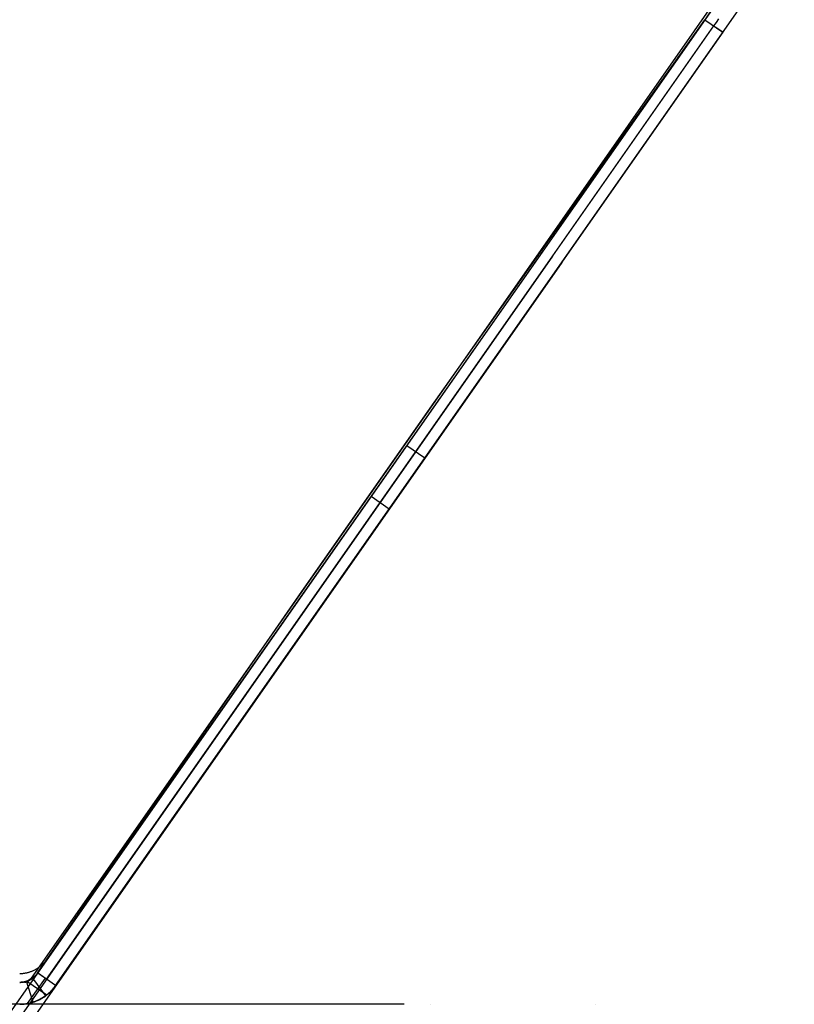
# Model space of a CAD drawing. Header units: millimetres. Extents: x -445 to 455, y -100 to 117.
# Tile 11 of 13: x 401 to 454, y -100 to -33. Entities that reach past the tile are written whole.
import ezdxf

# ---------------------------------------------------------------- set-up
doc = ezdxf.new("R2010")
doc.units = ezdxf.units.MM
doc.header["$MEASUREMENT"] = 0
doc.layers.add('Predefinito', color=5, linetype='Continuous')

# ---------------------------------------------------------------- blocks, each defined once
blk = doc.blocks.new('(#4957) MENSOLA_INTELIGENTE')
at = {"layer": 'Predefinito', "extrusion": (0.819152, 0, 0.573576)}
blk.add_lwpolyline([(133.747, -575.91), (133.565, -575.677), (133.39, -575.441), (133.222, -575.204), (133.06, -574.964), (132.904, -574.721), (132.755, -574.477), (132.611, -574.23), (132.474, -573.982), (132.343, -573.731), (132.218, -573.478), (132.1, -573.222), (131.987, -572.965), (131.88, -572.706), (131.779, -572.445), (131.684, -572.181), (131.595, -571.916), (131.512, -571.648), (131.434, -571.379), (131.362, -571.107), (131.295, -570.834), (131.235, -570.558), (131.179, -570.281), (131.129, -570.002), (131.085, -569.721), (131.046, -569.438), (131.013, -569.153), (130.984, -568.866), (130.961, -568.577), (130.943, -568.287), (130.931, -567.995), (130.921, -567.405)], dxfattribs=at)
at = {"layer": 'Predefinito'}
for points in [[(872.621, 130.921), (27.379, 130.921)], [(846.656, 130.921), (822.716, 130.921)], [(846.656, 129.421), (846.656, 130.921)], [(847.066, 129.421), (847.066, 130.921)], [(856.339, 130.921), (856.339, 129.421)], [(865.612, 129.421), (865.612, 130.921)], [(869.996, 130.921), (869.996, 129.421)], [(874.38, 130.921), (874.38, 129.421)], [(885.667, 130.921), (885.667, 129.421)], [(846.656, 130.171), (822.716, 130.171)], [(872.621, 129.421), (27.379, 129.421)], [(846.656, 129.421), (822.716, 129.421)]]:
    blk.add_lwpolyline(points, dxfattribs=at)
at = {"layer": 'Predefinito', "extrusion": (0, 1, 0)}
for points in [[(-847.565, -2.14), (-847.535, -2.098), (-847.503, -2.057), (-847.47, -2.018), (-847.436, -1.98), (-847.4, -1.943), (-847.363, -1.907), (-847.325, -1.872), (-847.286, -1.839), (-847.246, -1.807), (-847.204, -1.777), (-847.162, -1.748), (-847.118, -1.72), (-847.074, -1.694), (-847.029, -1.669), (-846.983, -1.647), (-846.936, -1.625), (-846.889, -1.605), (-846.841, -1.587), (-846.792, -1.571), (-846.743, -1.556), (-846.693, -1.543), (-846.643, -1.532), (-846.592, -1.522), (-846.541, -1.514), (-846.49, -1.508), (-846.439, -1.504), (-846.388, -1.501), (-846.336, -1.5)], [(-848.794, -1.279), (-848.733, -1.196), (-848.67, -1.115), (-848.604, -1.036), (-848.535, -0.959), (-848.464, -0.885), (-848.391, -0.814), (-848.314, -0.744), (-848.236, -0.678), (-848.155, -0.614), (-848.072, -0.553), (-847.987, -0.495), (-847.901, -0.44), (-847.812, -0.388), (-847.722, -0.339), (-847.63, -0.293), (-847.536, -0.25), (-847.441, -0.211), (-847.345, -0.175), (-847.247, -0.142), (-847.149, -0.112), (-847.049, -0.086), (-846.949, -0.063), (-846.848, -0.044), (-846.746, -0.028), (-846.644, -0.016), (-846.542, -0.007), (-846.439, -0.002), (-846.336, 0)], [(-848.794, -1.279), (-848.743, -1.209), (-848.69, -1.139), (-848.634, -1.071), (-848.576, -1.004), (-848.516, -0.939), (-848.454, -0.875), (-848.389, -0.812), (-848.322, -0.751), (-848.253, -0.693), (-848.183, -0.636), (-848.11, -0.581), (-848.036, -0.528), (-847.959, -0.477), (-847.882, -0.429), (-847.802, -0.383), (-847.722, -0.339), (-847.64, -0.298), (-847.556, -0.259), (-847.472, -0.223), (-847.387, -0.19), (-847.301, -0.159), (-847.214, -0.131), (-847.127, -0.106), (-847.039, -0.083), (-846.951, -0.064), (-846.863, -0.047), (-846.775, -0.032), (-846.686, -0.02), (-846.598, -0.011), (-846.511, -0.005), (-846.423, -0.001), (-846.336, 0)], [(-846.656, -1.51), (-846.616, -1.505), (-846.576, -1.501), (-846.536, -1.498), (-846.496, -1.497), (-846.456, -1.496), (-846.416, -1.496), (-846.376, -1.498), (-846.336, -1.5)], [(-847.066, -1.723), (-847.057, -1.711), (-847.049, -1.7), (-847.039, -1.689), (-847.03, -1.677), (-847.02, -1.666), (-847.009, -1.656), (-846.998, -1.645), (-846.987, -1.635), (-846.976, -1.625), (-846.964, -1.616), (-846.952, -1.607), (-846.94, -1.598), (-846.927, -1.589), (-846.914, -1.581), (-846.901, -1.574), (-846.887, -1.566), (-846.874, -1.56), (-846.86, -1.553), (-846.846, -1.547), (-846.831, -1.542), (-846.817, -1.537), (-846.803, -1.532), (-846.788, -1.528), (-846.774, -1.524), (-846.759, -1.521), (-846.744, -1.518), (-846.729, -1.515), (-846.715, -1.513), (-846.7, -1.512), (-846.685, -1.511), (-846.671, -1.51), (-846.656, -1.51)], [(-847.066, -1.723), (-847.056, -1.709), (-847.045, -1.696), (-847.034, -1.683), (-847.023, -1.67), (-847.011, -1.658), (-846.999, -1.646), (-846.986, -1.634), (-846.973, -1.623), (-846.96, -1.612), (-846.946, -1.602), (-846.932, -1.593), (-846.917, -1.583), (-846.902, -1.575), (-846.887, -1.566), (-846.872, -1.559), (-846.856, -1.552), (-846.84, -1.545), (-846.824, -1.539), (-846.808, -1.534), (-846.792, -1.529), (-846.775, -1.524), (-846.759, -1.521), (-846.742, -1.517), (-846.725, -1.515), (-846.708, -1.513), (-846.691, -1.511), (-846.674, -1.51), (-846.656, -1.51)], [(-847.066, -1.723), (-847.042, -1.706), (-847.018, -1.689), (-846.993, -1.673), (-846.968, -1.657), (-846.943, -1.642), (-846.918, -1.627), (-846.892, -1.613), (-846.867, -1.6), (-846.841, -1.586), (-846.815, -1.574), (-846.789, -1.562), (-846.762, -1.55), (-846.736, -1.539), (-846.71, -1.529), (-846.683, -1.519), (-846.656, -1.51)], [(-846.831, -1.584), (-848.184, -0.636)], [(-848.068, -1.788), (-846.847, -0.044)], [(-865.612, -28.21), (-847.066, -1.723)], [(-847.565, -2.14), (-847.541, -2.109), (-847.516, -2.078), (-847.489, -2.048), (-847.462, -2.019), (-847.434, -1.99), (-847.405, -1.962), (-847.375, -1.934), (-847.344, -1.908), (-847.312, -1.882), (-847.279, -1.856), (-847.245, -1.832), (-847.211, -1.808), (-847.176, -1.786), (-847.14, -1.764), (-847.103, -1.743), (-847.066, -1.723)], [(-893.17, -67.27), (-847.565, -2.14)], [(-848.794, -1.279), (-847.565, -2.14)], [(-847.565, -2.14), (-865.612, -28.21)], [(-848.179, -1.709), (-893.784, -66.839)], [(-894.398, -66.409), (-848.794, -1.279)], [(-894.398, -66.409), (-848.794, -1.279)], [(-874.38, -40.732), (-865.612, -28.21)], [(-874.38, -40.732), (-865.612, -28.21)], [(-865.612, -28.21), (-874.38, -40.732)], [(-870.367, -34.705), (-871.596, -33.844)], [(-896.953, -72.97), (-874.38, -40.732)], [(-874.38, -40.732), (-893.17, -67.27)], [(-896.953, -72.97), (-893.17, -67.27)], [(-893.17, -67.27), (-894.398, -66.409)], [(-893.17, -67.27), (-894.398, -66.409)], [(-894.398, -66.409), (-893.923, -66.742)], [(-846.656, -1.51), (-846.674, -1.51), (-846.691, -1.511), (-846.708, -1.513), (-846.725, -1.515), (-846.742, -1.517), (-846.759, -1.521), (-846.775, -1.524), (-846.792, -1.529), (-846.808, -1.534), (-846.824, -1.539), (-846.84, -1.545), (-846.856, -1.552), (-846.872, -1.559), (-846.887, -1.566), (-846.902, -1.575), (-846.917, -1.583), (-846.932, -1.593), (-846.946, -1.602), (-846.96, -1.612), (-846.973, -1.623), (-846.986, -1.634), (-846.999, -1.646), (-847.011, -1.658), (-847.023, -1.67), (-847.034, -1.683), (-847.045, -1.696), (-847.056, -1.709), (-847.066, -1.723)], [(-865.612, -28.21), (-847.066, -1.723)], [(-874.38, -40.732), (-865.612, -28.21)], [(-896.953, -72.97), (-874.38, -40.732)], [(-847.066, -1.723), (-847.057, -1.711), (-847.049, -1.7), (-847.039, -1.689), (-847.03, -1.677), (-847.02, -1.666), (-847.009, -1.656), (-846.998, -1.645), (-846.987, -1.635), (-846.976, -1.625), (-846.964, -1.616), (-846.952, -1.607), (-846.94, -1.598), (-846.927, -1.589), (-846.914, -1.581), (-846.901, -1.574), (-846.887, -1.566), (-846.874, -1.56), (-846.86, -1.553), (-846.846, -1.547), (-846.831, -1.542), (-846.817, -1.537), (-846.803, -1.532), (-846.788, -1.528), (-846.774, -1.524), (-846.759, -1.521), (-846.744, -1.518), (-846.729, -1.515), (-846.715, -1.513), (-846.7, -1.512), (-846.685, -1.511), (-846.671, -1.51), (-846.656, -1.51)], [(-865.612, -28.21), (-847.066, -1.723)], [(-874.38, -40.732), (-865.612, -28.21)], [(-896.953, -72.97), (-874.38, -40.732)], [(-847.565, -2.14), (-898.048, -74.237)], [(-848.794, -1.279), (-899.277, -73.376)], [(-846.336, -1.5), (-846.388, -1.501), (-846.439, -1.504), (-846.49, -1.508), (-846.541, -1.514), (-846.592, -1.522), (-846.643, -1.532), (-846.693, -1.543), (-846.743, -1.556), (-846.792, -1.571), (-846.841, -1.587), (-846.889, -1.605), (-846.936, -1.625), (-846.983, -1.647), (-847.029, -1.669), (-847.074, -1.694), (-847.118, -1.72), (-847.162, -1.748), (-847.204, -1.777), (-847.246, -1.807), (-847.286, -1.839), (-847.325, -1.872), (-847.363, -1.907), (-847.4, -1.943), (-847.436, -1.98), (-847.47, -2.018), (-847.503, -2.057), (-847.535, -2.098), (-847.565, -2.14)], [(-846.336, 0), (-846.439, -0.002), (-846.542, -0.007), (-846.644, -0.016), (-846.746, -0.028), (-846.848, -0.044), (-846.949, -0.063), (-847.049, -0.086), (-847.149, -0.112), (-847.247, -0.142), (-847.345, -0.175), (-847.441, -0.211), (-847.536, -0.25), (-847.63, -0.293), (-847.722, -0.339), (-847.812, -0.388), (-847.901, -0.44), (-847.987, -0.495), (-848.072, -0.553), (-848.155, -0.614), (-848.236, -0.678), (-848.314, -0.744), (-848.391, -0.814), (-848.464, -0.885), (-848.535, -0.959), (-848.604, -1.036), (-848.67, -1.115), (-848.733, -1.196), (-848.794, -1.279)], [(-872.806, -38.188), (-874.035, -37.328)], [(-847.269, -0.149), (-846.803, -1.574)], [(-848.117, -0.586), (-847.227, -1.793)], [(-848.794, -1.279), (-847.565, -2.14)], [(-847.903, -1.903), (-847.565, -2.14)]]:
    blk.add_lwpolyline(points, dxfattribs=at)
at = {"layer": 'Predefinito', "extrusion": (1, 0, 0)}
for points in [[(130.921, -2.14), (4.574, -2.14)], [(4.574, -1.279), (130.921, -1.279)], [(15.595, -38.188), (130.921, -38.188)], [(15.595, -37.328), (130.921, -37.328)]]:
    blk.add_lwpolyline(points, dxfattribs=at)
at = {"layer": 'Predefinito', "extrusion": (-0.139343, 0.970042, 0.199003)}
for points in [[(-839.604, 20.985), (-892.708, -52.584)], [(-840.212, 21.423), (-893.316, -52.145)], [(-893.924, -51.706), (-840.82, 21.862)]]:
    blk.add_lwpolyline(points, dxfattribs=at)
at = {"layer": 'Predefinito', "extrusion": (0, 0.926017, 0.377482)}
blk.add_lwpolyline([(-846.336, -2.273), (-846.381, -2.274), (-846.425, -2.275), (-846.469, -2.278), (-846.513, -2.281), (-846.558, -2.285), (-846.602, -2.29), (-846.646, -2.297), (-846.69, -2.304), (-846.734, -2.312), (-846.777, -2.321), (-846.821, -2.331), (-846.864, -2.341), (-846.908, -2.353), (-846.951, -2.366), (-846.994, -2.379), (-847.036, -2.394), (-847.078, -2.409), (-847.12, -2.426), (-847.162, -2.443), (-847.204, -2.461), (-847.245, -2.48), (-847.286, -2.5), (-847.326, -2.521), (-847.366, -2.543), (-847.406, -2.566), (-847.445, -2.589), (-847.484, -2.613), (-847.523, -2.639), (-847.561, -2.665), (-847.598, -2.692), (-847.635, -2.719), (-847.672, -2.748), (-847.708, -2.777), (-847.744, -2.808), (-847.779, -2.839), (-847.813, -2.87), (-847.847, -2.903), (-847.881, -2.936), (-847.914, -2.97), (-847.946, -3.005), (-847.977, -3.041), (-848.008, -3.077), (-848.038, -3.114), (-848.068, -3.152), (-848.097, -3.19), (-848.125, -3.229), (-848.153, -3.269), (-848.179, -3.31)], dxfattribs=at)
at = {"layer": 'Predefinito'}
for points in [[(893.784, 130.921, -66.839), (893.953, 130.924, -67.08), (894.121, 130.933, -67.321)], [(846.336, 4.183, -1.5), (846.391, 4.183, -1.501), (846.418, 4.184, -1.502), (846.445, 4.185, -1.503), (846.471, 4.186, -1.505), (846.497, 4.187, -1.507), (846.523, 4.189, -1.51), (846.549, 4.191, -1.513), (846.574, 4.193, -1.516), (846.599, 4.195, -1.52), (846.624, 4.197, -1.524), (846.648, 4.2, -1.528), (846.672, 4.203, -1.533), (846.696, 4.206, -1.538), (846.719, 4.209, -1.543), (846.743, 4.213, -1.549), (846.765, 4.217, -1.555), (846.788, 4.22, -1.562), (846.811, 4.225, -1.568), (846.833, 4.229, -1.576), (846.855, 4.234, -1.583), (846.876, 4.238, -1.591), (846.898, 4.243, -1.599), (846.919, 4.248, -1.607), (846.939, 4.254, -1.616), (846.96, 4.259, -1.625), (846.98, 4.265, -1.634), (847, 4.27, -1.643), (847.02, 4.276, -1.653), (847.04, 4.283, -1.663), (847.059, 4.289, -1.674), (847.078, 4.295, -1.684), (847.115, 4.309, -1.706), (847.151, 4.323, -1.729), (847.187, 4.338, -1.753), (847.221, 4.353, -1.778), (847.255, 4.369, -1.804), (847.287, 4.385, -1.831), (847.319, 4.402, -1.859), (847.35, 4.42, -1.887), (847.379, 4.437, -1.916), (847.408, 4.456, -1.946), (847.437, 4.474, -1.977), (847.464, 4.494, -2.008), (847.49, 4.513, -2.04), (847.516, 4.533, -2.073), (847.541, 4.553, -2.106), (847.565, 4.574, -2.14)], [(846.336, 4.183, 0), (846.395, 4.183, -0.001), (846.454, 4.183, -0.002), (846.513, 4.184, -0.005), (846.572, 4.186, -0.009), (846.631, 4.187, -0.015), (846.69, 4.189, -0.021), (846.749, 4.192, -0.029), (846.808, 4.194, -0.037), (846.866, 4.197, -0.047), (846.924, 4.201, -0.058), (846.983, 4.204, -0.071), (847.04, 4.208, -0.084), (847.098, 4.213, -0.098), (847.156, 4.218, -0.114), (847.213, 4.223, -0.131), (847.269, 4.228, -0.149), (847.326, 4.234, -0.168), (847.382, 4.24, -0.188), (847.438, 4.247, -0.209), (847.493, 4.254, -0.232), (847.548, 4.261, -0.255), (847.602, 4.268, -0.28), (847.656, 4.276, -0.306), (847.71, 4.284, -0.333), (847.762, 4.293, -0.361), (847.815, 4.302, -0.39), (847.867, 4.311, -0.42), (847.918, 4.321, -0.451), (847.969, 4.33, -0.483), (848.019, 4.341, -0.516), (848.068, 4.351, -0.551), (848.117, 4.362, -0.586), (848.165, 4.373, -0.622), (848.213, 4.384, -0.659), (848.26, 4.396, -0.698), (848.306, 4.408, -0.737), (848.351, 4.42, -0.777), (848.396, 4.433, -0.818), (848.439, 4.446, -0.861), (848.482, 4.459, -0.904), (848.524, 4.472, -0.948), (848.565, 4.486, -0.992), (848.606, 4.5, -1.038), (848.645, 4.514, -1.085), (848.684, 4.529, -1.132), (848.721, 4.544, -1.18), (848.758, 4.559, -1.229), (848.794, 4.574, -1.279)]]:
    blk.add_polyline3d(points, dxfattribs=at)

msp = doc.modelspace()

# ---------------------------------------------------------------- block references
at = {"layer": 'Predefinito', "extrusion": (0, -1, 0)}
msp.add_blockref('(#4957) MENSOLA_INTELIGENTE', (-445.459, -112.146, 99.868), dxfattribs=at)

doc.saveas('drawing.dxf')
